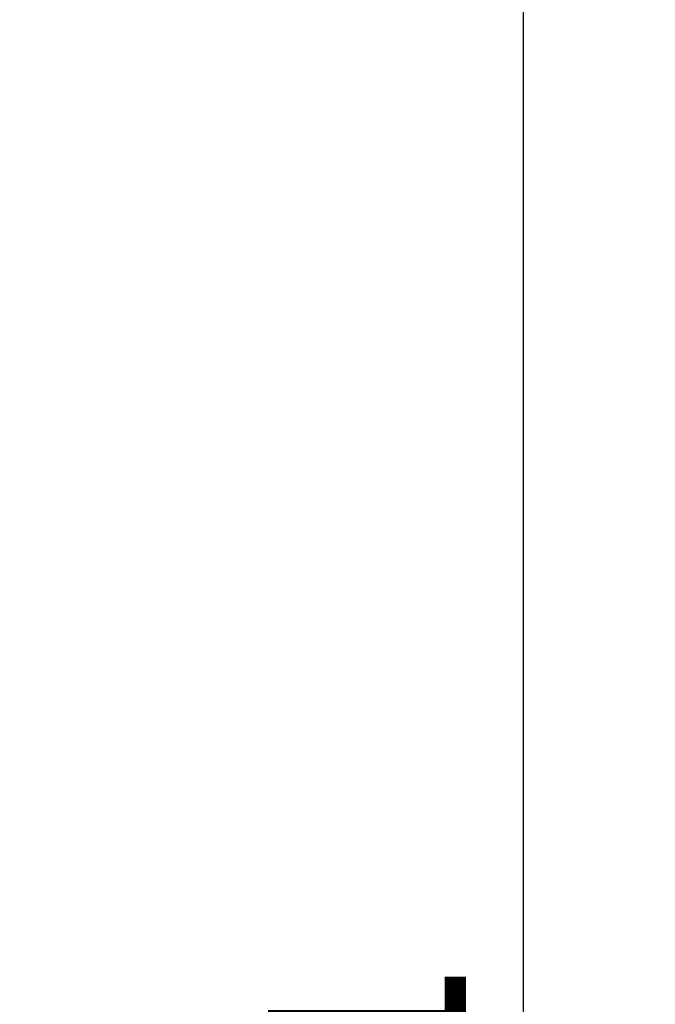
# Model space of a CAD drawing. Header units: millimetres. Extents: x 0 to 420, y 0 to 297.
# Tile 23 of 36: x 224 to 234, y 218 to 233. Entities that reach past the tile are written whole.
import ezdxf

# ---------------------------------------------------------------- set-up
doc = ezdxf.new("R2010")
doc.units = ezdxf.units.MM
doc.layers.add('CARTIGLIO', color=140, linetype='Continuous')
doc.styles.add('SLDTEXTSTYLE3', font='TXT', dxfattribs={"width": 0.75})
doc.dimstyles.new('SLDDIMSTYLE0', dxfattribs={"dimtxt": 3, "dimasz": 3, "dimexe": 0, "dimexo": 0.0625, "dimgap": 0.75, "dimtad": 1, "dimdec": 0, "dimlfac": 20, "dimrnd": 1e-09, "dimzin": 12, "dimdsep": 46, "dimtxsty": 'SLDTEXTSTYLE3', "dimsah": 1, "dimcen": 0.09, "dimadec": 0, "dimazin": 3, "dimtfac": 1, "dimtdec": 3, "dimtofl": 0, "dimtmove": 0, "dimatfit": 3, "dimfxl": 0, "dimfrac": 2, "dimtolj": 1, "dimtzin": 12, "dimarcsym": 0})

# ---------------------------------------------------------------- blocks, each defined once
blk = doc.blocks.new('_D')
at = {"layer": 'CARTIGLIO'}
for p, q in [((208.089, 241.483), (233.953, 241.483)), ((231.953, 241.483), (231.953, 195.445)), ((213.663, 195.445), (233.953, 195.445))]:
    blk.add_line(p, q, dxfattribs=at)
for points in [[(231.953, 241.483), (231.453, 238.483), (232.453, 238.483)], [(231.953, 195.445), (232.453, 198.445), (231.453, 198.445)]]:
    blk.add_solid(points, dxfattribs=at)
at = {"layer": 'CARTIGLIO', "insert": (228.086, 217.356), "char_height": 3, "attachment_point": 1, "rotation": 90, "style": 'SLDTEXTSTYLE3'}
blk.add_mtext('1', dxfattribs=at)

msp = doc.modelspace()

# ---------------------------------------------------------------- dimensions: what is measured, and where the dimension line sits
at = {"layer": 'CARTIGLIO'}
dim = msp.add_linear_dim(base=(231.95301, 195.44479), p1=(206.08943, 241.48329), p2=(211.66263, 195.44479), angle=90, dimstyle='SLDDIMSTYLE0', dxfattribs=at)
dim.commit()
dim.dimension.update_dxf_attribs({"geometry": '_D', "text_midpoint": (231.95301, 218.46404), "dimtype": 160})

doc.saveas('drawing.dxf')
